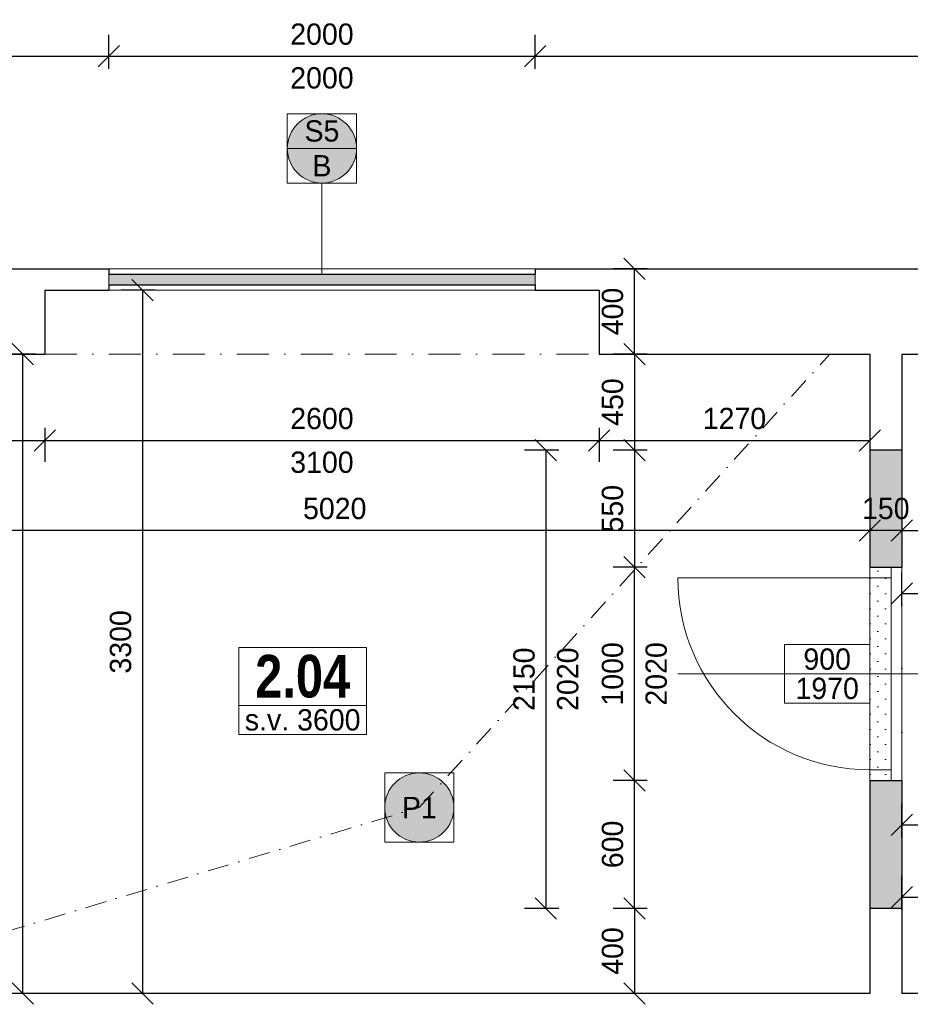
# Model space of a CAD drawing. Header units: millimetres. Extents: x -65956 to 5894746, y -14679 to 163521.
# Tile 48 of 89: x 6182 to 10360, y -387 to 4232. Entities that reach past the tile are written whole.
import ezdxf

# ---------------------------------------------------------------- set-up
doc = ezdxf.new("R2010")
doc.units = ezdxf.units.MM
doc.linetypes.add('ČERCHOVANÁ', pattern=[1, 0.5, -0.25, 0, -0.25])
doc.layers.get('0').update_dxf_attribs({"lineweight": 5})
doc.layers.get('Defpoints').update_dxf_attribs({"color": 2, "lineweight": 30})
doc.layers.add('- pomocna', color=232, linetype='Continuous', lineweight=0, plot=False)
for name, color, linetype, lineweight in [('- popis', 7, 'Continuous', 0), ('Bodko ciarkovana T', 200, 'ČERCHOVANÁ', 0), ('H popisky', 30, 'Continuous', 25), ('H stavba', 82, 'Continuous', 30), ('KOTY', 51, 'Continuous', 5), ('m_popis', 7, 'Continuous', 0), ('otvor', 163, 'Continuous', 5), ('RE-buranie', 41, 'Continuous', 18), ('Tbč stavba', 4, 'ČERCHOVANÁ', 0), ('VT kóty', 51, 'Continuous', 5), ('VT sanita', 210, 'Continuous', 5)]:
    doc.layers.add(name, color=color, linetype=linetype, lineweight=lineweight)
doc.styles.add('1-100_te_2mm_200', font='technic_.ttf', dxfattribs={"height": 200})
doc.styles.add('1-20_ce_5mm_100', font='GOTHIC.TTF', dxfattribs={"height": 100})
doc.styles.add('1-50_ce_2mm_100', font='GOTHIC.TTF', dxfattribs={"height": 100})
doc.dimstyles.new('technic_1-100', dxfattribs={"dimtxt": 200, "dimasz": 240, "dimexe": 300, "dimexo": 200, "dimgap": 100, "dimtad": 1, "dimdec": 1, "dimrnd": 0.5, "dimtxsty": '1-100_te_2mm_200', "dimblk": 'OBLIQUE', "dimcen": 2.5, "dimclrd": 256, "dimclrt": 256, "dimadec": 0, "dimazin": 0, "dimtfac": 1, "dimtdec": 1, "dimtix": 1, "dimtmove": 1, "dimatfit": 3, "dimldrblk": 'OBLIQUE', "dimfxl": 400, "dimfxlon": 1, "dimarcsym": 0})

# ---------------------------------------------------------------- blocks, each defined once
blk = doc.blocks.new('_Oblique')
at = {"color": 0, "linetype": 'ByBlock', "lineweight": -2}
blk.add_line((-0.5, -0.5), (0.5, 0.5), dxfattribs=at)
blk = doc.blocks.new('*D158')
at = {"layer": 'Defpoints', "color": 0, "transparency": 16777216}
for p in [(6600.1, 4061.1), (5150.1, 3063.3), (6600.1, 3063.3)]:
    blk.add_point(p, dxfattribs=at)
at = {"layer": 'KOTY', "color": 0, "lineweight": -2, "transparency": 16777216}
for p, q in [((5150.1, 4001.1), (5150.1, 4161.1)), ((6600.1, 4001.1), (6600.1, 4161.1))]:
    blk.add_line(p, q, dxfattribs=at)
at = {"layer": 'KOTY', "lineweight": -2, "transparency": 16777216}
blk.add_line((5150.1, 4061.1), (6600.1, 4061.1), dxfattribs=at)
at = {"layer": 'KOTY', "lineweight": -2, "transparency": 16777216, "xscale": 100, "yscale": 100, "zscale": 100, "rotation": 180}
blk.add_blockref('_Oblique', (5150.1, 4061.1), dxfattribs=at)
at = {"layer": 'KOTY', "lineweight": -2, "transparency": 16777216, "xscale": 100, "yscale": 100, "zscale": 100}
blk.add_blockref('_Oblique', (6600.1, 4061.1), dxfattribs=at)
at = {"layer": 'KOTY', "transparency": 16777216, "insert": (5875.1, 4163.6), "char_height": 100, "attachment_point": 5, "style": '1-20_ce_5mm_100'}
blk.add_mtext('1450', dxfattribs=at)
blk = doc.blocks.new('*D159')
at = {"layer": 'Defpoints', "color": 0, "transparency": 16777216}
for p in [(8600.1, 4061.1), (6600.1, 3063.3), (8600.1, 3063.3)]:
    blk.add_point(p, dxfattribs=at)
at = {"layer": 'KOTY', "color": 0, "lineweight": -2, "transparency": 16777216}
for p, q in [((6600.1, 4001.1), (6600.1, 4161.1)), ((8600.1, 4001.1), (8600.1, 4161.1))]:
    blk.add_line(p, q, dxfattribs=at)
at = {"layer": 'KOTY', "lineweight": -2, "transparency": 16777216}
blk.add_line((6600.1, 4061.1), (8600.1, 4061.1), dxfattribs=at)
at = {"layer": 'KOTY', "lineweight": -2, "transparency": 16777216, "xscale": 100, "yscale": 100, "zscale": 100, "rotation": 180}
blk.add_blockref('_Oblique', (6600.1, 4061.1), dxfattribs=at)
at = {"layer": 'KOTY', "lineweight": -2, "transparency": 16777216, "xscale": 100, "yscale": 100, "zscale": 100}
blk.add_blockref('_Oblique', (8600.1, 4061.1), dxfattribs=at)
at = {"layer": 'KOTY', "transparency": 16777216, "char_height": 100, "attachment_point": 5, "style": '1-20_ce_5mm_100'}
for insert in [(7600.1, 4163.6), (7600.1, 3958.6)]:
    blk.add_mtext('2000', dxfattribs=dict(at, insert=insert))
blk = doc.blocks.new('*D160')
at = {"layer": 'Defpoints', "color": 0, "transparency": 16777216}
for p in [(12700.1, 4061.1), (8600.1, 3063.3), (12700.1, 3063.3)]:
    blk.add_point(p, dxfattribs=at)
at = {"layer": 'KOTY', "color": 0, "lineweight": -2, "transparency": 16777216}
for p, q in [((8600.1, 4001.1), (8600.1, 4161.1)), ((12700.1, 4001.1), (12700.1, 4161.1))]:
    blk.add_line(p, q, dxfattribs=at)
at = {"layer": 'KOTY', "lineweight": -2, "transparency": 16777216}
blk.add_line((8600.1, 4061.1), (12700.1, 4061.1), dxfattribs=at)
at = {"layer": 'KOTY', "lineweight": -2, "transparency": 16777216, "xscale": 100, "yscale": 100, "zscale": 100, "rotation": 180}
blk.add_blockref('_Oblique', (8600.1, 4061.1), dxfattribs=at)
at = {"layer": 'KOTY', "lineweight": -2, "transparency": 16777216, "xscale": 100, "yscale": 100, "zscale": 100}
blk.add_blockref('_Oblique', (12700.1, 4061.1), dxfattribs=at)
at = {"layer": 'KOTY', "transparency": 16777216, "insert": (10650.1, 4163.6), "char_height": 100, "attachment_point": 5, "style": '1-20_ce_5mm_100'}
blk.add_mtext('4100', dxfattribs=at)
blk = doc.blocks.new('*D164')
at = {"layer": 'Defpoints', "color": 0, "transparency": 16777216}
for p in [(10320.1, 2663.3), (12450.1, 2663.3), (12450.1, 1836.1)]:
    blk.add_point(p, dxfattribs=at)
at = {"layer": 'KOTY', "color": 0, "lineweight": -2, "transparency": 16777216}
for p, q in [((10320.1, 1896.1), (10320.1, 1736.1)), ((12450.1, 1896.1), (12450.1, 1736.1))]:
    blk.add_line(p, q, dxfattribs=at)
at = {"layer": 'KOTY', "lineweight": -2, "transparency": 16777216}
blk.add_line((10320.1, 1836.1), (12450.1, 1836.1), dxfattribs=at)
at = {"layer": 'KOTY', "lineweight": -2, "transparency": 16777216, "xscale": 100, "yscale": 100, "zscale": 100, "rotation": 180}
blk.add_blockref('_Oblique', (10320.1, 1836.1), dxfattribs=at)
at = {"layer": 'KOTY', "lineweight": -2, "transparency": 16777216, "xscale": 100, "yscale": 100, "zscale": 100}
blk.add_blockref('_Oblique', (12450.1, 1836.1), dxfattribs=at)
at = {"layer": 'KOTY', "transparency": 16777216, "insert": (11385.1, 1938.6), "char_height": 100, "attachment_point": 5, "style": '1-20_ce_5mm_100'}
blk.add_mtext('2130', dxfattribs=at)
blk = doc.blocks.new('*D166')
at = {"layer": 'Defpoints', "color": 0, "transparency": 16777216}
for p in [(10170.1, 2663.3), (10320.1, 2663.3), (10170.1, 1836.1)]:
    blk.add_point(p, dxfattribs=at)
at = {"layer": 'KOTY', "color": 0, "lineweight": -2, "transparency": 16777216}
for p, q in [((10170.1, 1896.1), (10170.1, 1736.1)), ((10320.1, 1896.1), (10320.1, 1736.1))]:
    blk.add_line(p, q, dxfattribs=at)
at = {"layer": 'KOTY', "lineweight": -2, "transparency": 16777216}
for p, q in [((10170.1, 1836.1), (10070.1, 1836.1)), ((10320.1, 1836.1), (10170.1, 1836.1)), ((10320.1, 1836.1), (10420.1, 1836.1))]:
    blk.add_line(p, q, dxfattribs=at)
at = {"layer": 'KOTY', "lineweight": -2, "transparency": 16777216, "xscale": 100, "yscale": 100, "zscale": 100}
blk.add_blockref('_Oblique', (10170.1, 1836.1), dxfattribs=at)
at = {"layer": 'KOTY', "lineweight": -2, "transparency": 16777216, "xscale": 100, "yscale": 100, "zscale": 100, "rotation": 180}
blk.add_blockref('_Oblique', (10320.1, 1836.1), dxfattribs=at)
at = {"layer": 'KOTY', "transparency": 16777216, "insert": (10245.1, 1938.6), "char_height": 100, "attachment_point": 5, "style": '1-20_ce_5mm_100'}
blk.add_mtext('150', dxfattribs=at)
blk = doc.blocks.new('*D167')
at = {"layer": 'Defpoints', "color": 0, "transparency": 16777216}
for p in [(5150.1, 2663.3), (10170.1, 2663.3), (5150.1, 1836.1)]:
    blk.add_point(p, dxfattribs=at)
at = {"layer": 'KOTY', "color": 0, "lineweight": -2, "transparency": 16777216}
for p, q in [((5150.1, 1896.1), (5150.1, 1736.1)), ((10170.1, 1896.1), (10170.1, 1736.1))]:
    blk.add_line(p, q, dxfattribs=at)
at = {"layer": 'KOTY', "lineweight": -2, "transparency": 16777216}
blk.add_line((10170.1, 1836.1), (5150.1, 1836.1), dxfattribs=at)
at = {"layer": 'KOTY', "lineweight": -2, "transparency": 16777216, "xscale": 100, "yscale": 100, "zscale": 100, "rotation": 180}
blk.add_blockref('_Oblique', (5150.1, 1836.1), dxfattribs=at)
at = {"layer": 'KOTY', "lineweight": -2, "transparency": 16777216, "xscale": 100, "yscale": 100, "zscale": 100}
blk.add_blockref('_Oblique', (10170.1, 1836.1), dxfattribs=at)
at = {"layer": 'KOTY', "transparency": 16777216, "insert": (7660.1, 1938.6), "char_height": 100, "attachment_point": 5, "style": '1-20_ce_5mm_100'}
blk.add_mtext('5020', dxfattribs=at)
blk = doc.blocks.new('*D168')
at = {"layer": 'Defpoints', "color": 0, "transparency": 16777216}
for p in [(10170.1, 2663.3), (9066.1, 2213.3), (10170.1, 2213.3)]:
    blk.add_point(p, dxfattribs=at)
at = {"layer": 'KOTY', "color": 0, "lineweight": -2, "transparency": 16777216}
for p, q in [((9126.1, 2663.3), (8966.1, 2663.3)), ((9126.1, 2213.3), (8966.1, 2213.3))]:
    blk.add_line(p, q, dxfattribs=at)
at = {"layer": 'KOTY', "lineweight": -2, "transparency": 16777216}
blk.add_line((9066.1, 2663.3), (9066.1, 2213.3), dxfattribs=at)
at = {"layer": 'KOTY', "lineweight": -2, "transparency": 16777216, "xscale": 100, "yscale": 100, "zscale": 100}
for p, rotation in [((9066.1, 2663.3), 90), ((9066.1, 2213.3), 270)]:
    blk.add_blockref('_Oblique', p, dxfattribs=dict(at, rotation=rotation))
at = {"layer": 'KOTY', "transparency": 16777216, "insert": (8963.6, 2438.3), "char_height": 100, "attachment_point": 5, "rotation": 90, "style": '1-20_ce_5mm_100'}
blk.add_mtext('450', dxfattribs=at)
blk = doc.blocks.new('*D169')
at = {"layer": 'Defpoints', "color": 0, "transparency": 16777216}
for p in [(9066.1, 1663.3), (10320.1, 1663.3), (10320.1, 663.3)]:
    blk.add_point(p, dxfattribs=at)
at = {"layer": 'KOTY', "color": 0, "lineweight": -2, "transparency": 16777216}
for p, q in [((9126.1, 1663.3), (8966.1, 1663.3)), ((9126.1, 663.3), (8966.1, 663.3))]:
    blk.add_line(p, q, dxfattribs=at)
at = {"layer": 'KOTY', "lineweight": -2, "transparency": 16777216}
blk.add_line((9066.1, 663.3), (9066.1, 1663.3), dxfattribs=at)
at = {"layer": 'KOTY', "lineweight": -2, "transparency": 16777216, "xscale": 100, "yscale": 100, "zscale": 100}
for p, rotation in [((9066.1, 1663.3), 90), ((9066.1, 663.3), 270)]:
    blk.add_blockref('_Oblique', p, dxfattribs=dict(at, rotation=rotation))
at = {"layer": 'KOTY', "transparency": 16777216, "char_height": 100, "attachment_point": 5, "rotation": 90, "style": '1-20_ce_5mm_100'}
for s, insert in [('1000', (8963.6, 1163.3)), ('2020', (9168.6, 1163.3))]:
    blk.add_mtext(s, dxfattribs=dict(at, insert=insert))
blk = doc.blocks.new('*D170')
at = {"layer": 'Defpoints', "color": 0, "transparency": 16777216}
for p in [(10170.1, 63.3), (9066.1, -336.7), (10170.1, -336.7)]:
    blk.add_point(p, dxfattribs=at)
at = {"layer": 'KOTY', "color": 0, "lineweight": -2, "transparency": 16777216}
for p, q in [((9126.1, 63.3), (8966.1, 63.3)), ((9126.1, -336.7), (8966.1, -336.7))]:
    blk.add_line(p, q, dxfattribs=at)
at = {"layer": 'KOTY', "lineweight": -2, "transparency": 16777216}
blk.add_line((9066.1, 63.3), (9066.1, -336.7), dxfattribs=at)
at = {"layer": 'KOTY', "lineweight": -2, "transparency": 16777216, "xscale": 100, "yscale": 100, "zscale": 100}
for p, rotation in [((9066.1, 63.3), 90), ((9066.1, -336.7), 270)]:
    blk.add_blockref('_Oblique', p, dxfattribs=dict(at, rotation=rotation))
at = {"layer": 'KOTY', "transparency": 16777216, "insert": (8963.6, -136.7), "char_height": 100, "attachment_point": 5, "rotation": 90, "style": '1-20_ce_5mm_100'}
blk.add_mtext('400', dxfattribs=at)
blk = doc.blocks.new('*D171')
at = {"layer": 'Defpoints', "color": 0, "transparency": 16777216}
for p in [(6197.1, 2663.3), (10170.1, 2663.3), (10320.1, -336.7)]:
    blk.add_point(p, dxfattribs=at)
at = {"layer": 'KOTY', "color": 0, "lineweight": -2, "transparency": 16777216}
for p, q in [((6257.1, 2663.3), (6097.1, 2663.3)), ((6257.1, -336.7), (6097.1, -336.7))]:
    blk.add_line(p, q, dxfattribs=at)
at = {"layer": 'KOTY', "lineweight": -2, "transparency": 16777216}
blk.add_line((6197.1, -336.7), (6197.1, 2663.3), dxfattribs=at)
at = {"layer": 'KOTY', "lineweight": -2, "transparency": 16777216, "xscale": 100, "yscale": 100, "zscale": 100}
for p, rotation in [((6197.1, 2663.3), 90), ((6197.1, -336.7), 270)]:
    blk.add_blockref('_Oblique', p, dxfattribs=dict(at, rotation=rotation))
at = {"layer": 'KOTY', "transparency": 16777216, "insert": (6094.5, 1163.3), "char_height": 100, "attachment_point": 5, "rotation": 90, "style": '1-20_ce_5mm_100'}
blk.add_mtext('3000', dxfattribs=at)
blk = doc.blocks.new('*D175')
at = {"layer": 'Defpoints', "color": 0, "transparency": 16777216}
for p in [(9066.1, 3063.3), (12700.1, 3063.3), (10170.1, 2663.3)]:
    blk.add_point(p, dxfattribs=at)
at = {"layer": 'KOTY', "color": 0, "lineweight": -2, "transparency": 16777216}
for p, q in [((9126.1, 3063.3), (8966.1, 3063.3)), ((9126.1, 2663.3), (8966.1, 2663.3))]:
    blk.add_line(p, q, dxfattribs=at)
at = {"layer": 'KOTY', "lineweight": -2, "transparency": 16777216}
blk.add_line((9066.1, 2663.3), (9066.1, 3063.3), dxfattribs=at)
at = {"layer": 'KOTY', "lineweight": -2, "transparency": 16777216, "xscale": 100, "yscale": 100, "zscale": 100}
for p, rotation in [((9066.1, 3063.3), 90), ((9066.1, 2663.3), 270)]:
    blk.add_blockref('_Oblique', p, dxfattribs=dict(at, rotation=rotation))
at = {"layer": 'KOTY', "transparency": 16777216, "insert": (8963.6, 2863.3), "char_height": 100, "attachment_point": 5, "rotation": 90, "style": '1-20_ce_5mm_100'}
blk.add_mtext('400', dxfattribs=at)
blk = doc.blocks.new('*D7')
at = {"layer": 'Defpoints', "color": 0, "transparency": 16777216}
for p in [(16150.1, 116.6), (10320.1, -336.7), (16150.1, -336.7)]:
    blk.add_point(p, dxfattribs=at)
at = {"layer": 'KOTY', "color": 0, "lineweight": -2, "transparency": 16777216}
for p, q in [((10320.1, 56.6), (10320.1, 216.6)), ((16150.1, 56.6), (16150.1, 216.6))]:
    blk.add_line(p, q, dxfattribs=at)
at = {"layer": 'KOTY', "lineweight": -2, "transparency": 16777216}
blk.add_line((10320.1, 116.6), (16150.1, 116.6), dxfattribs=at)
at = {"layer": 'KOTY', "lineweight": -2, "transparency": 16777216, "xscale": 100, "yscale": 100, "zscale": 100, "rotation": 180}
blk.add_blockref('_Oblique', (10320.1, 116.6), dxfattribs=at)
at = {"layer": 'KOTY', "lineweight": -2, "transparency": 16777216, "xscale": 100, "yscale": 100, "zscale": 100}
blk.add_blockref('_Oblique', (16150.1, 116.6), dxfattribs=at)
at = {"layer": 'KOTY', "transparency": 16777216, "insert": (13235.1, 219.1), "char_height": 100, "attachment_point": 5, "style": '1-20_ce_5mm_100'}
blk.add_mtext('5830', dxfattribs=at)
blk = doc.blocks.new('*D178')
at = {"layer": 'Defpoints', "color": 0, "transparency": 16777216}
for p in [(18750.1, 1540.5), (10320.1, -336.7), (18750.1, -336.7)]:
    blk.add_point(p, dxfattribs=at)
at = {"layer": 'KOTY', "color": 0, "lineweight": -2, "transparency": 16777216}
for p, q in [((10320.1, 1480.5), (10320.1, 1640.5)), ((18750.1, 1480.5), (18750.1, 1640.5))]:
    blk.add_line(p, q, dxfattribs=at)
at = {"layer": 'KOTY', "lineweight": -2, "transparency": 16777216}
blk.add_line((10320.1, 1540.5), (18750.1, 1540.5), dxfattribs=at)
at = {"layer": 'KOTY', "lineweight": -2, "transparency": 16777216, "xscale": 100, "yscale": 100, "zscale": 100, "rotation": 180}
blk.add_blockref('_Oblique', (10320.1, 1540.5), dxfattribs=at)
at = {"layer": 'KOTY', "lineweight": -2, "transparency": 16777216, "xscale": 100, "yscale": 100, "zscale": 100}
blk.add_blockref('_Oblique', (18750.1, 1540.5), dxfattribs=at)
at = {"layer": 'KOTY', "transparency": 16777216, "insert": (14535.1, 1643), "char_height": 100, "attachment_point": 5, "style": '1-20_ce_5mm_100'}
blk.add_mtext('8430', dxfattribs=at)
blk = doc.blocks.new('*D261')
at = {"layer": 'Defpoints', "color": 0, "transparency": 16777216}
for p in [(11570.1, 455.7), (10320.1, -336.7), (11570.1, -336.7)]:
    blk.add_point(p, dxfattribs=at)
at = {"layer": 'KOTY', "color": 0, "lineweight": -2, "transparency": 16777216}
for p, q in [((10320.1, 395.7), (10320.1, 555.7)), ((11570.1, 395.7), (11570.1, 555.7))]:
    blk.add_line(p, q, dxfattribs=at)
at = {"layer": 'KOTY', "lineweight": -2, "transparency": 16777216}
blk.add_line((10320.1, 455.7), (11570.1, 455.7), dxfattribs=at)
at = {"layer": 'KOTY', "lineweight": -2, "transparency": 16777216, "xscale": 100, "yscale": 100, "zscale": 100, "rotation": 180}
blk.add_blockref('_Oblique', (10320.1, 455.7), dxfattribs=at)
at = {"layer": 'KOTY', "lineweight": -2, "transparency": 16777216, "xscale": 100, "yscale": 100, "zscale": 100}
blk.add_blockref('_Oblique', (11570.1, 455.7), dxfattribs=at)
at = {"layer": 'KOTY', "transparency": 16777216, "insert": (10945.1, 558.2), "char_height": 100, "attachment_point": 5, "style": '1-20_ce_5mm_100'}
blk.add_mtext('1250', dxfattribs=at)
blk = doc.blocks.new('*D263')
at = {"layer": 'Defpoints', "color": 0, "transparency": 16777216}
for p in [(5150.1, 2663.3), (6300.1, 2663.3), (6300.1, 2258.1)]:
    blk.add_point(p, dxfattribs=at)
at = {"layer": 'KOTY', "color": 0, "lineweight": -2, "transparency": 16777216}
for p, q in [((5150.1, 2318.1), (5150.1, 2158.1)), ((6300.1, 2318.1), (6300.1, 2158.1))]:
    blk.add_line(p, q, dxfattribs=at)
at = {"layer": 'KOTY', "lineweight": -2, "transparency": 16777216}
blk.add_line((5150.1, 2258.1), (6300.1, 2258.1), dxfattribs=at)
at = {"layer": 'KOTY', "lineweight": -2, "transparency": 16777216, "xscale": 100, "yscale": 100, "zscale": 100, "rotation": 180}
blk.add_blockref('_Oblique', (5150.1, 2258.1), dxfattribs=at)
at = {"layer": 'KOTY', "lineweight": -2, "transparency": 16777216, "xscale": 100, "yscale": 100, "zscale": 100}
blk.add_blockref('_Oblique', (6300.1, 2258.1), dxfattribs=at)
at = {"layer": 'KOTY', "transparency": 16777216, "insert": (5725.1, 2360.7), "char_height": 100, "attachment_point": 5, "style": '1-20_ce_5mm_100'}
blk.add_mtext('1150', dxfattribs=at)
blk = doc.blocks.new('*D264')
at = {"layer": 'Defpoints', "color": 0, "transparency": 16777216}
for p in [(6300.1, 2663.3), (8900.1, 2663.3), (8900.1, 2258.1)]:
    blk.add_point(p, dxfattribs=at)
at = {"layer": 'KOTY', "color": 0, "lineweight": -2, "transparency": 16777216}
for p, q in [((6300.1, 2318.1), (6300.1, 2158.1)), ((8900.1, 2318.1), (8900.1, 2158.1))]:
    blk.add_line(p, q, dxfattribs=at)
at = {"layer": 'KOTY', "lineweight": -2, "transparency": 16777216}
blk.add_line((6300.1, 2258.1), (8900.1, 2258.1), dxfattribs=at)
at = {"layer": 'KOTY', "lineweight": -2, "transparency": 16777216, "xscale": 100, "yscale": 100, "zscale": 100, "rotation": 180}
blk.add_blockref('_Oblique', (6300.1, 2258.1), dxfattribs=at)
at = {"layer": 'KOTY', "lineweight": -2, "transparency": 16777216, "xscale": 100, "yscale": 100, "zscale": 100}
blk.add_blockref('_Oblique', (8900.1, 2258.1), dxfattribs=at)
at = {"layer": 'KOTY', "transparency": 16777216, "char_height": 100, "attachment_point": 5, "style": '1-20_ce_5mm_100'}
for s, insert in [('2600', (7600.1, 2360.7)), ('3100', (7600.1, 2155.6))]:
    blk.add_mtext(s, dxfattribs=dict(at, insert=insert))
blk = doc.blocks.new('*D265')
at = {"layer": 'Defpoints', "color": 0, "transparency": 16777216}
for p in [(8900.1, 2663.3), (10170.1, 2663.3), (10170.1, 2258.1)]:
    blk.add_point(p, dxfattribs=at)
at = {"layer": 'KOTY', "color": 0, "lineweight": -2, "transparency": 16777216}
for p, q in [((8900.1, 2318.1), (8900.1, 2158.1)), ((10170.1, 2318.1), (10170.1, 2158.1))]:
    blk.add_line(p, q, dxfattribs=at)
at = {"layer": 'KOTY', "lineweight": -2, "transparency": 16777216}
blk.add_line((8900.1, 2258.1), (10170.1, 2258.1), dxfattribs=at)
at = {"layer": 'KOTY', "lineweight": -2, "transparency": 16777216, "xscale": 100, "yscale": 100, "zscale": 100, "rotation": 180}
blk.add_blockref('_Oblique', (8900.1, 2258.1), dxfattribs=at)
at = {"layer": 'KOTY', "lineweight": -2, "transparency": 16777216, "xscale": 100, "yscale": 100, "zscale": 100}
blk.add_blockref('_Oblique', (10170.1, 2258.1), dxfattribs=at)
at = {"layer": 'KOTY', "transparency": 16777216, "insert": (9535.1, 2360.7), "char_height": 100, "attachment_point": 5, "style": '1-20_ce_5mm_100'}
blk.add_mtext('1270', dxfattribs=at)
blk = doc.blocks.new('*D266')
at = {"layer": 'Defpoints', "color": 0, "transparency": 16777216}
for p in [(8900.1, 2963.3), (6758.2, -336.7), (8900.1, -336.7)]:
    blk.add_point(p, dxfattribs=at)
at = {"layer": 'KOTY', "color": 0, "lineweight": -2, "transparency": 16777216}
for p, q in [((6818.2, 2963.3), (6658.2, 2963.3)), ((6818.2, -336.7), (6658.2, -336.7))]:
    blk.add_line(p, q, dxfattribs=at)
at = {"layer": 'KOTY', "lineweight": -2, "transparency": 16777216}
blk.add_line((6758.2, 2963.3), (6758.2, -336.7), dxfattribs=at)
at = {"layer": 'KOTY', "lineweight": -2, "transparency": 16777216, "xscale": 100, "yscale": 100, "zscale": 100}
for p, rotation in [((6758.2, 2963.3), 90), ((6758.2, -336.7), 270)]:
    blk.add_blockref('_Oblique', p, dxfattribs=dict(at, rotation=rotation))
at = {"layer": 'KOTY', "transparency": 16777216, "insert": (6655.7, 1313.3), "char_height": 100, "attachment_point": 5, "rotation": 90, "style": '1-20_ce_5mm_100'}
blk.add_mtext('3300', dxfattribs=at)
blk = doc.blocks.new('*T28')
at = {"layer": 'Defpoints', "color": 8, "linetype": 'ByBlock', "lineweight": 0, "transparency": 16777216}
for p, q in [((0, 0), (600, 0)), ((0, 0), (0, -270.7)), ((600, 0), (600, -270.7)), ((0, -270.7), (600, -270.7))]:
    blk.add_line(p, q, dxfattribs=at)
at = {"layer": 'H popisky', "color": 0, "transparency": 16777216, "insert": (300, -135.3), "char_height": 200, "width": 596, "attachment_point": 5, "style": '1-50_ce_2mm_100'}
blk.add_mtext('{\\fTechnicLite|b1|i0|c2|p2;\\C256;2.04}', dxfattribs=at)
blk = doc.blocks.new('*T323')
at = {"layer": 'Defpoints', "color": 8, "linetype": 'ByBlock', "lineweight": 0, "transparency": 16777216}
for p, q in [((0, 0), (324.9, 0)), ((0, 0), (0, -324.9)), ((324.9, 0), (324.9, -324.9)), ((0, -162.5), (324.9, -162.5)), ((0, -324.9), (324.9, -324.9))]:
    blk.add_line(p, q, dxfattribs=at)
at = {"layer": '- popis', "color": 0, "transparency": 16777216, "char_height": 100, "width": 320.944, "attachment_point": 5, "style": '1-50_ce_2mm_100'}
for s, insert in [('S5', (162.5, -81.2)), ('B', (162.5, -243.7))]:
    blk.add_mtext(s, dxfattribs=dict(at, insert=insert))
blk = doc.blocks.new('*T324')
at = {"layer": 'Defpoints', "color": 8, "linetype": 'ByBlock', "lineweight": 0, "transparency": 16777216}
for p, q in [((0, 274.7), (400, 274.7)), ((0, 0), (0, 274.7)), ((400, 0), (400, 274.7)), ((0, 137.3), (400, 137.3)), ((0, 0), (400, 0))]:
    blk.add_line(p, q, dxfattribs=at)
at = {"layer": 'VT kóty', "color": 0, "transparency": 16777216, "char_height": 100, "width": 396, "attachment_point": 5, "style": '1-50_ce_2mm_100'}
for s, insert in [('900', (200, 206)), ('1970', (200, 68.7))]:
    blk.add_mtext(s, dxfattribs=dict(at, insert=insert))
blk = doc.blocks.new('*T326')
at = {"layer": 'Defpoints', "color": 8, "linetype": 'ByBlock', "lineweight": 0, "transparency": 16777216}
for p, q in [((0, 137.3), (600, 137.3)), ((0, 0), (0, 137.3)), ((600, 0), (600, 137.3)), ((0, 0), (600, 0))]:
    blk.add_line(p, q, dxfattribs=at)
at = {"layer": 'm_popis', "color": 0, "transparency": 16777216, "insert": (300, 68.7), "char_height": 100, "width": 596, "attachment_point": 5, "style": '1-50_ce_2mm_100'}
blk.add_mtext('s.v. 3600', dxfattribs=at)
blk = doc.blocks.new('*D914')
at = {"layer": 'Defpoints', "color": 0, "transparency": 16777216}
for p in [(10170.1, 2213.3), (9066.1, 1663.3), (10170.1, 1663.3)]:
    blk.add_point(p, dxfattribs=at)
at = {"layer": 'KOTY', "color": 0, "lineweight": -2, "transparency": 16777216}
for p, q in [((9126.1, 2213.3), (8966.1, 2213.3)), ((9126.1, 1663.3), (8966.1, 1663.3))]:
    blk.add_line(p, q, dxfattribs=at)
at = {"layer": 'KOTY', "lineweight": -2, "transparency": 16777216}
blk.add_line((9066.1, 2213.3), (9066.1, 1663.3), dxfattribs=at)
at = {"layer": 'KOTY', "lineweight": -2, "transparency": 16777216, "xscale": 100, "yscale": 100, "zscale": 100}
for p, rotation in [((9066.1, 2213.3), 90), ((9066.1, 1663.3), 270)]:
    blk.add_blockref('_Oblique', p, dxfattribs=dict(at, rotation=rotation))
at = {"layer": 'KOTY', "transparency": 16777216, "insert": (8963.6, 1938.3), "char_height": 100, "attachment_point": 5, "rotation": 90, "style": '1-20_ce_5mm_100'}
blk.add_mtext('550', dxfattribs=at)
blk = doc.blocks.new('*D915')
at = {"layer": 'Defpoints', "color": 0, "transparency": 16777216}
for p in [(9066.1, 663.3), (10170.1, 663.3), (10170.1, 63.3)]:
    blk.add_point(p, dxfattribs=at)
at = {"layer": 'KOTY', "color": 0, "lineweight": -2, "transparency": 16777216}
for p, q in [((9126.1, 663.3), (8966.1, 663.3)), ((9126.1, 63.3), (8966.1, 63.3))]:
    blk.add_line(p, q, dxfattribs=at)
at = {"layer": 'KOTY', "lineweight": -2, "transparency": 16777216}
blk.add_line((9066.1, 63.3), (9066.1, 663.3), dxfattribs=at)
at = {"layer": 'KOTY', "lineweight": -2, "transparency": 16777216, "xscale": 100, "yscale": 100, "zscale": 100}
for p, rotation in [((9066.1, 663.3), 90), ((9066.1, 63.3), 270)]:
    blk.add_blockref('_Oblique', p, dxfattribs=dict(at, rotation=rotation))
at = {"layer": 'KOTY', "transparency": 16777216, "insert": (8963.6, 363.3), "char_height": 100, "attachment_point": 5, "rotation": 90, "style": '1-20_ce_5mm_100'}
blk.add_mtext('600', dxfattribs=at)
blk = doc.blocks.new('*D916')
at = {"layer": 'Defpoints', "color": 0, "transparency": 16777216}
for p in [(10170.1, 2213.3), (8651, 63.3), (10170.1, 63.3)]:
    blk.add_point(p, dxfattribs=at)
at = {"layer": 'KOTY', "color": 0, "lineweight": -2, "transparency": 16777216}
for p, q in [((8711, 2213.3), (8551, 2213.3)), ((8711, 63.3), (8551, 63.3))]:
    blk.add_line(p, q, dxfattribs=at)
at = {"layer": 'KOTY', "lineweight": -2, "transparency": 16777216}
blk.add_line((8651, 2213.3), (8651, 63.3), dxfattribs=at)
at = {"layer": 'KOTY', "lineweight": -2, "transparency": 16777216, "xscale": 100, "yscale": 100, "zscale": 100}
for p, rotation in [((8651, 2213.3), 90), ((8651, 63.3), 270)]:
    blk.add_blockref('_Oblique', p, dxfattribs=dict(at, rotation=rotation))
at = {"layer": 'KOTY', "transparency": 16777216, "char_height": 100, "attachment_point": 5, "rotation": 90, "style": '1-20_ce_5mm_100'}
for s, insert in [('2150', (8548.5, 1138.3)), ('2020', (8753.5, 1138.3))]:
    blk.add_mtext(s, dxfattribs=dict(at, insert=insert))
blk = doc.blocks.new('*T923')
at = {"layer": 'Defpoints', "color": 8, "linetype": 'ByBlock', "lineweight": 0, "transparency": 16777216}
for p, q in [((0, 0), (324.9, 0)), ((0, 0), (0, -324.9)), ((324.9, 0), (324.9, -324.9)), ((0, -324.9), (324.9, -324.9))]:
    blk.add_line(p, q, dxfattribs=at)
at = {"layer": '- popis', "color": 0, "transparency": 16777216, "insert": (162.5, -162.5), "char_height": 100, "width": 320.944, "attachment_point": 5, "style": '1-50_ce_2mm_100'}
blk.add_mtext('P1', dxfattribs=at)

msp = doc.modelspace()

# ---------------------------------------------------------------- hatches: boundary and pattern name
at = {"layer": 'RE-buranie'}
for points in [[(7437.63, 3628.31, 1), (7762.57, 3628.31, 1)], [(8219.36, 536.54, 1), (7894.42, 536.54, 1)]]:
    msp.add_hatch(color=256, dxfattribs=at).paths.add_polyline_path(points)
h = msp.add_hatch(color=256, dxfattribs=at)
h.dxf.hatch_style = 1
h.paths.add_polyline_path([(8600.1, 3038.33), (6600.1, 3038.33), (6600.1, 2988.33), (8600.1, 2988.33)])
h = msp.add_hatch(color=256, dxfattribs=at)
h.dxf.hatch_style = 1
h.paths.add_polyline_path([(10170.1, 1663.33), (10320.1, 1663.33), (10320.1, 2213.33), (10170.1, 2213.33)])
h.paths.add_polyline_path([(10170.1, 63.33), (10320.1, 63.33), (10320.1, 663.33), (10170.1, 663.33)])
h = msp.add_hatch(dxfattribs=at)
h.set_pattern_fill('OMITKA', color=256, scale=50)
h.set_pattern_definition([(45, (-1070.754, -25896.226), (-35.35534, 35.35534), [0, -50])])
h.paths.add_polyline_path([(10270.1, 664.33), (10270.1, 1663.33), (10170.1, 1663.83), (10170.1, 662.84)])

# ---------------------------------------------------------------- linework, layer by layer
at = {"layer": '- pomocna'}
for points in [[(5150.1, 3063.33), (15150.1, 3063.33), (15150.1, 9363.33), (13200.1, 9363.33), (13200.1, 9513.33), (11750.1, 9513.33), (11750.1, 9363.33), (10800.1, 9363.33), (10800.1, 9513.33), (9350.1, 9513.33), (9350.1, 9363.33), (8400.1, 9363.33), (8400.1, 9513.33), (6950.1, 9513.33), (6950.1, 9363.33), (5150.1, 9363.33), (5150.1, 3063.33)], [(10320.1, -336.67), (18750.1, -336.67), (18750.1, 3173.33), (15550.1, 3173.33), (15550.1, 3063.33), (15432.94, 2780.49), (15150.1, 2663.33), (13950.1, 2663.33), (13800.1, 2763.33), (13800.1, 2963.33), (12600.1, 2963.33), (12600.1, 2763.33), (12450.1, 2663.33), (10320.1, 2663.33), (10320.1, -336.67)], [(5150.1, 2663.33), (5150.1, -336.67), (10170.1, -336.67), (10170.1, 2663.33), (8900.1, 2663.33), (8900.1, 2963.33), (6300.1, 2963.33), (6300.1, 2663.33), (5150.1, 2663.33)]]:
    msp.add_lwpolyline(points, dxfattribs=at)
for p, q in [((6600.1, 3038.33), (6600.1, 2988.33)), ((8600.1, 3038.33), (8600.1, 2988.33))]:
    msp.add_line(p, q)
at = {"layer": 'Bodko ciarkovana T', "ltscale": 200}
for p, q in [((8056.89, 536.54), (9982.06, 2663.33)), ((5150.1, -336.67), (8056.89, 536.54))]:
    msp.add_line(p, q, dxfattribs=at)
at = {"layer": 'H stavba'}
for p, q in [((5150.1, 3063.33), (6600.1, 3063.33)), ((6600.1, 3063.33), (6600.1, 3038.33)), ((8600.1, 3063.33), (8600.1, 3038.33)), ((8600.1, 3063.33), (12700.1, 3063.33)), ((6600.1, 3038.33), (8600.1, 3038.33)), ((6300.1, 2963.33), (6600.1, 2963.33)), ((6300.1, 2963.33), (6300.1, 2663.33)), ((6600.1, 2988.33), (8600.1, 2988.33)), ((6600.1, 2988.33), (6600.1, 2963.33)), ((8600.1, 2988.33), (8600.1, 2963.33)), ((8600.1, 2963.33), (8900.1, 2963.33)), ((8900.1, 2963.33), (8900.1, 2663.33)), ((5150.1, 2663.33), (6300.1, 2663.33)), ((8900.1, 2663.33), (10170.1, 2663.33)), ((10170.1, 2663.33), (10170.1, 1663.33)), ((10320.1, 2663.33), (12450.1, 2663.33)), ((10320.1, 2663.33), (10320.1, 1663.33)), ((10320.1, 2213.33), (10170.1, 2213.33)), ((10170.1, 1663.33), (10320.1, 1663.33)), ((10170.1, 663.33), (10320.1, 663.33)), ((10170.1, 663.33), (10170.1, -336.67)), ((10320.1, 663.33), (10320.1, -336.67)), ((10320.1, 63.33), (10170.1, 63.33)), ((10170.1, -336.67), (5150.1, -336.67)), ((11570.1, -336.67), (10320.1, -336.67))]:
    msp.add_line(p, q, dxfattribs=at)
at = {"layer": 'otvor'}
for p, q in [((10170.1, 1663.33), (10170.1, 663.33)), ((10270.1, 663.33), (10270.1, 1663.33)), ((10270.1, 1613.33), (9270.1, 1613.33)), ((10270.1, 713.33), (10170.1, 713.33))]:
    msp.add_line(p, q, dxfattribs=at)
msp.add_arc((10170.1, 1613.33), 900, 180, 270, dxfattribs=at)
at = {"layer": 'Tbč stavba', "ltscale": 300}
for p, q in [((6600.1, 3063.33), (8600.1, 3063.33)), ((6600.1, 2963.33), (8600.1, 2963.33)), ((6300.1, 2663.33), (8900.1, 2663.33)), ((10320.1, 663.33), (10320.1, 1663.33))]:
    msp.add_line(p, q, dxfattribs=at)
at = {"layer": 'VT sanita'}
for p, q in [((7600.1, 3038.33), (7600.1, 3465.83)), ((10400.1, 1163.38), (9270.1, 1163.17))]:
    msp.add_line(p, q, dxfattribs=at)
for centre in [(7600.1, 3628.31), (8056.89, 536.54)]:
    msp.add_circle(centre, 162.47, dxfattribs=at)

# ---------------------------------------------------------------- block references
for name, p in [('*T323', (7437.63, 3790.78)), ('*T324', (9770.1, 1026)), ('*T28', (7209.74, 1286.43)), ('*T326', (7209.74, 878.43)), ('*T923', (7894.42, 699.01))]:
    msp.add_blockref(name, p)

# ---------------------------------------------------------------- dimensions: what is measured, and where the dimension line sits
at = {"layer": 'KOTY'}
for base, p1, p2, picture, middle in [((6600.1, 4061.12), (5150.1, 3063.33), (6600.1, 3063.33), '*D158', (5875.1, 4163.64)), ((12700.1, 4061.12), (8600.1, 3063.33), (12700.1, 3063.33), '*D160', (10650.1, 4163.64)), ((5150.1, 1836.12), (10170.1, 2663.33), (5150.1, 2663.33), '*D167', (7660.1, 1938.63)), ((6300.1, 2258.14), (5150.1, 2663.33), (6300.1, 2663.33), '*D263', (5725.1, 2360.65)), ((10170.1, 2258.14), (8900.1, 2663.33), (10170.1, 2663.33), '*D265', (9535.1, 2360.65)), ((10170.1, 1836.12), (10320.1, 2663.33), (10170.1, 2663.33), '*D166', (10245.1, 1938.63)), ((12450.1, 1836.12), (10320.1, 2663.33), (12450.1, 2663.33), '*D164', (11385.1, 1938.63)), ((18750.1, 1540.5), (10320.1, -336.67), (18750.1, -336.67), '*D178', (14535.1, 1643.01)), ((11570.1, 455.72), (10320.1, -336.67), (11570.1, -336.67), '*D261', (10945.1, 558.24)), ((16150.1, 116.55), (10320.1, -336.67), (16150.1, -336.67), '*D7', (13235.1, 219.07))]:
    dim = msp.add_linear_dim(base=base, p1=p1, p2=p2, dimstyle='technic_1-100', override={"dimtxt": 100, "dimasz": 100, "dimexe": 100, "dimgap": 50, "dimtxsty": '1-20_ce_5mm_100', "dimfxl": 60}, dxfattribs=at)
    dim.commit()
    dim.dimension.update_dxf_attribs({"geometry": picture, "text_midpoint": middle})
for base, p1, p2, text, picture, middle in [((8600.1, 4061.12), (6600.1, 3063.33), (8600.1, 3063.33), '<>\\X 2000', '*D159', (7600.1, 4061.12)), ((8900.1, 2258.14), (6300.1, 2663.33), (8900.1, 2663.33), '<>\\X 3100', '*D264', (7600.1, 2258.14))]:
    dim = msp.add_linear_dim(base=base, p1=p1, p2=p2, text=text, dimstyle='technic_1-100', override={"dimtxt": 100, "dimasz": 100, "dimexe": 100, "dimgap": 50, "dimtxsty": '1-20_ce_5mm_100', "dimfxl": 60}, dxfattribs=at)
    dim.commit()
    dim.dimension.update_dxf_attribs({"geometry": picture, "text_midpoint": middle})
for base, p1, p2, picture, middle in [((9066.07, 3063.33), (10170.1, 2663.33), (12700.1, 3063.33), '*D175', (8963.55, 2863.33)), ((6758.2, -336.67), (8900.1, 2963.33), (8900.1, -336.67), '*D266', (6655.69, 1313.33)), ((6197.06, 2663.33), (10320.1, -336.67), (10170.1, 2663.33), '*D171', (6094.54, 1163.33)), ((9066.07, 2213.33), (10170.1, 2663.33), (10170.1, 2213.33), '*D168', (8963.55, 2438.33)), ((9066.07, 1663.33), (10170.1, 2213.33), (10170.1, 1663.33), '*D914', (8963.55, 1938.33)), ((9066.07, 663.33), (10170.1, 63.33), (10170.1, 663.33), '*D915', (8963.55, 363.33)), ((9066.07, -336.67), (10170.1, 63.33), (10170.1, -336.67), '*D170', (8963.55, -136.67))]:
    dim = msp.add_linear_dim(base=base, p1=p1, p2=p2, angle=90, dimstyle='technic_1-100', override={"dimtxt": 100, "dimasz": 100, "dimexe": 100, "dimgap": 50, "dimtxsty": '1-20_ce_5mm_100', "dimfxl": 60}, dxfattribs=at)
    dim.commit()
    dim.dimension.update_dxf_attribs({"geometry": picture, "text_midpoint": middle})
for base, p1, p2, picture, middle in [((8651.02, 63.33), (10170.1, 2213.33), (10170.1, 63.33), '*D916', (8651.02, 1138.33)), ((9066.07, 1663.33), (10320.1, 663.33), (10320.1, 1663.33), '*D169', (9066.07, 1163.33))]:
    dim = msp.add_linear_dim(base=base, p1=p1, p2=p2, angle=90, text='<>\\X 2020', dimstyle='technic_1-100', override={"dimtxt": 100, "dimasz": 100, "dimexe": 100, "dimgap": 50, "dimtxsty": '1-20_ce_5mm_100', "dimfxl": 60}, dxfattribs=at)
    dim.commit()
    dim.dimension.update_dxf_attribs({"geometry": picture, "text_midpoint": middle})

doc.saveas('drawing.dxf')
